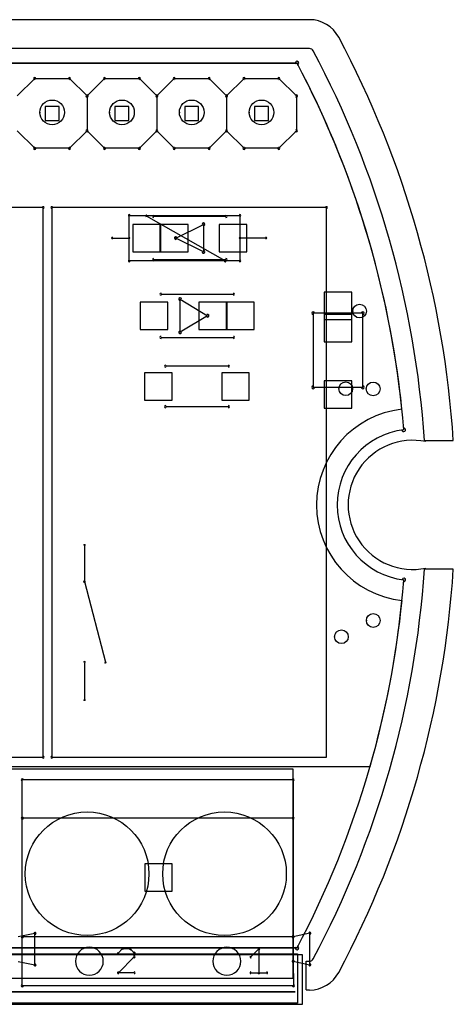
# Model space of a CAD drawing. Header units: millimetres. Extents: x -23.3 to 23.3, y -22.5 to 20.7.
# Tile 9 of 9: x 7.5 to 23.3, y -18.2 to 17.7. Entities that reach past the tile are written whole.
import ezdxf

# ---------------------------------------------------------------- set-up
doc = ezdxf.new("R2010")
doc.units = ezdxf.units.MM
doc.header["$MEASUREMENT"] = 0
for name, color, linetype in [('Board_Sketch1', 7, 'Continuous'), ('Plytka dolna1_Sketch1', 7, 'Continuous'), ('PPS-01 v3_Sketch1', 7, 'Continuous'), ('PPS-01 v3_Sketch2', 7, 'Continuous'), ('PPS-01 v3_Sketch3', 7, 'Continuous'), ('PPS-01 v3_Sketch4', 7, 'Continuous'), ('PPS-01 v3_Sketch5', 7, 'Continuous'), ('PPS-01 v3_Sketch6', 7, 'Continuous'), ('PPS-01 v3_Sketch7', 7, 'Continuous')]:
    doc.layers.add(name, color=color, linetype=linetype)

# ---------------------------------------------------------------- blocks, each defined once
blk = doc.blocks.new('Plytkadolna1')
at = {"layer": 'Plytka dolna1_Sketch1'}
for p, q in [((-0.034, 3.22, 0.15), (3.494, 3.22, 0.15)), ((3.494, 3.22, 0.15), (-0.034, 3.22, 0.15)), ((1.192, 3.22, 0.15), (3.494, 3.22, 0.15)), ((2.4755, 3.1002, 0.15), (2.539, 3.1637, 0.15)), ((2.539, 3.1637, 0.15), (2.666, 3.1637, 0.15)), ((2.666, 3.1637, 0.15), (2.7295, 3.1002, 0.15)), ((2.793, 3.1637, 0.15), (2.7295, 3.1002, 0.15)), ((2.793, 3.1637, 0.15), (2.92, 3.1637, 0.15)), ((2.92, 3.1637, 0.15), (2.9835, 3.1002, 0.15)), ((2.9835, 3.1002, 0.15), (3.047, 3.1637, 0.15)), ((3.047, 3.1637, 0.15), (3.174, 3.1637, 0.15)), ((3.174, 3.1637, 0.15), (3.2375, 3.1002, 0.15)), ((3.301, 3.1637, 0.15), (3.2375, 3.1002, 0.15)), ((3.301, 3.1637, 0.15), (3.428, 3.1637, 0.15)), ((3.428, 3.1637, 0.15), (3.4915, 3.1002, 0.15)), ((2.7295, 3.1002, 0.15), (2.7295, 2.9732, 0.15)), ((2.9835, 3.1002, 0.15), (2.9835, 2.9732, 0.15)), ((3.2375, 3.1002, 0.15), (3.2375, 2.9732, 0.15)), ((3.4915, 3.1002, 0.15), (3.4915, 2.9732, 0.15)), ((2.6279, 3.0621, 0.15), (2.5771, 3.0621, 0.15)), ((2.5771, 3.0621, 0.15), (2.5771, 3.0113, 0.15)), ((2.6279, 3.0113, 0.15), (2.6279, 3.0621, 0.15)), ((2.8311, 3.0621, 0.15), (2.8311, 3.0113, 0.15)), ((2.8819, 3.0621, 0.15), (2.8311, 3.0621, 0.15)), ((2.8819, 3.0113, 0.15), (2.8819, 3.0621, 0.15)), ((3.1359, 3.0621, 0.15), (3.0851, 3.0621, 0.15)), ((3.0851, 3.0621, 0.15), (3.0851, 3.0113, 0.15)), ((3.1359, 3.0113, 0.15), (3.1359, 3.0621, 0.15)), ((3.3391, 3.0621, 0.15), (3.3391, 3.0113, 0.15)), ((3.3899, 3.0621, 0.15), (3.3391, 3.0621, 0.15)), ((3.3899, 3.0113, 0.15), (3.3899, 3.0621, 0.15)), ((2.5771, 3.0113, 0.15), (2.6279, 3.0113, 0.15)), ((2.8311, 3.0113, 0.15), (2.8819, 3.0113, 0.15)), ((3.0851, 3.0113, 0.15), (3.1359, 3.0113, 0.15)), ((3.3391, 3.0113, 0.15), (3.3899, 3.0113, 0.15)), ((2.539, 2.9097, 0.15), (2.4755, 2.9732, 0.15)), ((2.7295, 2.9732, 0.15), (2.666, 2.9097, 0.15)), ((2.7295, 2.9732, 0.15), (2.793, 2.9097, 0.15)), ((2.9835, 2.9732, 0.15), (2.92, 2.9097, 0.15)), ((3.047, 2.9097, 0.15), (2.9835, 2.9732, 0.15)), ((3.2375, 2.9732, 0.15), (3.174, 2.9097, 0.15)), ((3.2375, 2.9732, 0.15), (3.301, 2.9097, 0.15)), ((3.4915, 2.9732, 0.15), (3.428, 2.9097, 0.15)), ((2.666, 2.9097, 0.15), (2.539, 2.9097, 0.15)), ((2.92, 2.9097, 0.15), (2.793, 2.9097, 0.15)), ((3.174, 2.9097, 0.15), (3.047, 2.9097, 0.15)), ((3.428, 2.9097, 0.15), (3.301, 2.9097, 0.15)), ((2.5701, 2.6942, 0.15), (1.5701, 2.6942, 0.15)), ((2.5701, 0.6942, 0.15), (2.5701, 2.6942, 0.15)), ((2.6013, 2.6942, 0.15), (2.6013, 0.6942, 0.15)), ((3.6013, 2.6942, 0.15), (2.6013, 2.6942, 0.15)), ((3.6013, 0.6942, 0.15), (3.6013, 2.6942, 0.15)), ((2.8833, 2.6652, 0.15), (3.2863, 2.6652, 0.15)), ((2.8833, 2.5002, 0.15), (2.8833, 2.6652, 0.15)), ((3.2323, 2.5002, 0.15), (2.9463, 2.6632, 0.15)), ((3.2353, 2.6619, 0.15), (2.9712, 2.6619, 0.15)), ((3.2863, 2.6652, 0.15), (3.2863, 2.5832, 0.15)), ((2.9958, 2.6331, 0.15), (2.8958, 2.6331, 0.15)), ((2.8958, 2.6331, 0.15), (2.8958, 2.5331, 0.15)), ((2.9958, 2.5331, 0.15), (2.9958, 2.6331, 0.15)), ((3.0974, 2.6331, 0.15), (2.9974, 2.6331, 0.15)), ((2.9974, 2.6331, 0.15), (2.9974, 2.5331, 0.15)), ((3.0532, 2.5831, 0.15), (3.1532, 2.6331, 0.15)), ((3.0974, 2.5331, 0.15), (3.0974, 2.6331, 0.15)), ((3.1532, 2.6331, 0.15), (3.1532, 2.5331, 0.15)), ((3.2107, 2.6331, 0.15), (3.2107, 2.5331, 0.15)), ((3.3107, 2.6331, 0.15), (3.2107, 2.6331, 0.15)), ((3.3107, 2.5331, 0.15), (3.3107, 2.6331, 0.15)), ((2.8223, 2.5832, 0.15), (2.8823, 2.5832, 0.15)), ((3.1532, 2.5331, 0.15), (3.0532, 2.5831, 0.15)), ((3.2863, 2.5832, 0.15), (3.2863, 2.5002, 0.15)), ((3.3803, 2.5832, 0.15), (3.2863, 2.5832, 0.15)), ((2.8958, 2.5331, 0.15), (2.9958, 2.5331, 0.15)), ((2.9974, 2.5331, 0.15), (3.0974, 2.5331, 0.15)), ((3.2107, 2.5331, 0.15), (3.3107, 2.5331, 0.15)), ((3.2323, 2.5002, 0.15), (2.8833, 2.5002, 0.15)), ((3.2353, 2.5044, 0.15), (2.9712, 2.5044, 0.15)), ((3.2863, 2.5002, 0.15), (3.2323, 2.5002, 0.15)), ((2.9989, 2.3792, 0.15), (3.263, 2.3792, 0.15)), ((3.6931, 2.3865, 0.15), (3.5931, 2.3865, 0.15)), ((3.5931, 2.3865, 0.15), (3.5931, 2.2865, 0.15)), ((3.6931, 2.2865, 0.15), (3.6931, 2.3865, 0.15)), ((3.0235, 2.3504, 0.15), (2.9235, 2.3504, 0.15)), ((2.9235, 2.3504, 0.15), (2.9235, 2.2504, 0.15)), ((3.0235, 2.2504, 0.15), (3.0235, 2.3504, 0.15)), ((3.0683, 2.2404, 0.15), (3.0683, 2.3604, 0.15)), ((3.0683, 2.3604, 0.15), (3.1683, 2.3004, 0.15)), ((3.2368, 2.3504, 0.15), (3.1368, 2.3504, 0.15)), ((3.1368, 2.3504, 0.15), (3.1368, 2.2504, 0.15)), ((3.2368, 2.2504, 0.15), (3.2368, 2.3504, 0.15)), ((3.2384, 2.3504, 0.15), (3.2384, 2.2504, 0.15)), ((3.3384, 2.3504, 0.15), (3.2384, 2.3504, 0.15)), ((3.3384, 2.2504, 0.15), (3.3384, 2.3504, 0.15)), ((3.1683, 2.3004, 0.15), (3.0683, 2.2404, 0.15)), ((3.553, 2.3101, 0.15), (3.553, 2.0401, 0.15)), ((3.733, 2.3101, 0.15), (3.553, 2.3101, 0.15)), ((3.693, 2.3051, 0.15), (3.593, 2.3051, 0.15)), ((3.593, 2.3051, 0.15), (3.593, 2.2051, 0.15)), ((3.693, 2.2051, 0.15), (3.693, 2.3051, 0.15)), ((3.733, 2.0401, 0.15), (3.733, 2.3101, 0.15)), ((3.5931, 2.2865, 0.15), (3.6931, 2.2865, 0.15)), ((2.9235, 2.2504, 0.15), (3.0235, 2.2504, 0.15)), ((2.9989, 2.2217, 0.15), (3.263, 2.2217, 0.15)), ((3.1368, 2.2504, 0.15), (3.2368, 2.2504, 0.15)), ((3.2384, 2.2504, 0.15), (3.3384, 2.2504, 0.15)), ((3.593, 2.2051, 0.15), (3.693, 2.2051, 0.15)), ((3.2445, 2.1168, 0.15), (3.0159, 2.1168, 0.15)), ((3.0392, 2.0931, 0.15), (2.9392, 2.0931, 0.15)), ((2.9392, 2.0931, 0.15), (2.9392, 1.9931, 0.15)), ((3.0392, 1.9931, 0.15), (3.0392, 2.0931, 0.15)), ((3.2199, 2.0931, 0.15), (3.2199, 1.9931, 0.15)), ((3.3199, 2.0931, 0.15), (3.2199, 2.0931, 0.15)), ((3.3199, 1.9931, 0.15), (3.3199, 2.0931, 0.15)), ((3.5931, 2.0638, 0.15), (3.5931, 1.9638, 0.15)), ((3.6931, 2.0638, 0.15), (3.5931, 2.0638, 0.15)), ((3.6931, 1.9638, 0.15), (3.6931, 2.0638, 0.15)), ((3.553, 2.0401, 0.15), (3.733, 2.0401, 0.15)), ((2.9392, 1.9931, 0.15), (3.0392, 1.9931, 0.15)), ((3.2199, 1.9931, 0.15), (3.3199, 1.9931, 0.15)), ((3.2445, 1.9695, 0.15), (3.0159, 1.9695, 0.15)), ((3.5931, 1.9638, 0.15), (3.6931, 1.9638, 0.15)), ((2.7203, 1.4642, 0.15), (2.7203, 1.3332, 0.15)), ((2.7203, 1.3332, 0.15), (2.7963, 1.0402, 0.15)), ((2.7203, 1.0392, 0.15), (2.7203, 0.9042, 0.15)), ((1.5701, 0.6942, 0.15), (2.5701, 0.6942, 0.15)), ((2.6013, 0.6942, 0.15), (3.6013, 0.6942, 0.15)), ((3.4798, 0.612, 0.15), (2.494, 0.612, 0.15)), ((2.494, 0.4723, 0.15), (2.494, 0.612, 0.15)), ((3.4798, 0.612, 0.15), (3.4798, 0.4723, 0.15)), ((2.494, 0.0405, 0.15), (2.494, 0.4723, 0.15)), ((3.4798, 0.4723, 0.15), (2.494, 0.4723, 0.15)), ((3.4798, 0.4723, 0.15), (3.4798, 0.0405, 0.15)), ((2.9395, 0.3064, 0.15), (2.9395, 0.2064, 0.15)), ((3.0395, 0.3064, 0.15), (2.9395, 0.3064, 0.15)), ((3.0395, 0.2064, 0.15), (3.0395, 0.3064, 0.15)), ((2.9395, 0.2064, 0.15), (3.0395, 0.2064, 0.15)), ((2.5401, 0.0525, 0.15), (2.4793, 0.0398, 0.15)), ((2.494, -0.1373, 0.15), (2.494, 0.0405, 0.15)), ((3.4798, 0.0405, 0.15), (2.494, 0.0405, 0.15)), ((2.5401, -0.0618, 0.15), (2.5401, 0.0525, 0.15)), ((3.5406, 0.0532, 0.15), (3.4798, 0.0405, 0.15)), ((3.4798, 0.0405, 0.15), (3.4798, -0.0484, 0.15)), ((3.5406, -0.0611, 0.15), (3.5406, 0.0532, 0.15)), ((3.494, 0, 0.15), (-0.034, 0, 0.15)), ((3.494, 0, 0.15), (-0.034, 0, 0.15)), ((-0.034, 0, 0.15), (3.494, 0, 0.15)), ((2.858, -0.0039, 0.15), (2.8436, -0.0183, 0.15)), ((2.8436, -0.0903, 0.15), (2.9013, -0.0327, 0.15)), ((2.8868, -0.0039, 0.15), (2.858, -0.0039, 0.15)), ((2.9013, -0.0183, 0.15), (2.8868, -0.0039, 0.15)), ((2.9013, -0.0327, 0.15), (2.9013, -0.0183, 0.15)), ((3.3262, -0.0327, 0.15), (3.355, -0.0039, 0.15)), ((3.355, -0.0039, 0.15), (3.355, -0.0903, 0.15)), ((2.4793, -0.0491, 0.15), (2.5401, -0.0618, 0.15)), ((3.4798, -0.0484, 0.15), (3.4808, -0.1373, 0.15)), ((3.4798, -0.0484, 0.15), (3.5406, -0.0611, 0.15)), ((2.9013, -0.0903, 0.15), (2.8436, -0.0903, 0.15)), ((3.3262, -0.0903, 0.15), (3.3839, -0.0903, 0.15)), ((2.494, -0.1373, 0.15), (3.4808, -0.1373, 0.15))]:
    blk.add_line(p, q, dxfattribs=at)
for centre, radius, start, end in [((3.494, 3.22, 0.15), 0.00635, 27.8973, 207.8973), ((3.494, 3.22, 0.15), 0.00635, 270, 90), ((0.45, 1.61, 0.15), 3.4435, 4.5871, 27.8749), ((0.45, 1.61, 0.15), 3.4435, 4.5871, 27.8749), ((0.4512, 1.6103, 0.15), 3.4423, 4.5829, 27.879), ((2.539, 3.1637, 0.15), 0.00381, 90, 270), ((2.539, 3.1637, 0.15), 0.0038, 315, 135), ((2.666, 3.1637, 0.15), 0.0038, 45, 225), ((2.666, 3.1637, 0.15), 0.00381, 270, 90), ((2.793, 3.1637, 0.15), 0.00381, 90, 270), ((2.793, 3.1637, 0.15), 0.0038, 315, 135), ((2.92, 3.1637, 0.15), 0.0038, 45, 225), ((2.92, 3.1637, 0.15), 0.00381, 270, 90), ((3.047, 3.1637, 0.15), 0.00381, 90, 270), ((3.047, 3.1637, 0.15), 0.0038, 315, 135), ((3.174, 3.1637, 0.15), 0.0038, 45, 225), ((3.174, 3.1637, 0.15), 0.00381, 270, 90), ((3.301, 3.1637, 0.15), 0.00381, 90, 270), ((3.301, 3.1637, 0.15), 0.0038, 315, 135), ((3.428, 3.1637, 0.15), 0.0038, 45, 225), ((3.428, 3.1637, 0.15), 0.00381, 270, 90), ((2.7295, 3.1002, 0.15), 0.00381, 0, 180), ((2.7295, 3.1002, 0.15), 0.0038, 135, 315), ((2.7295, 3.1002, 0.15), 0.0038, 225, 45), ((2.9835, 3.1002, 0.15), 0.00381, 0, 180), ((2.9835, 3.1002, 0.15), 0.0038, 135, 315), ((2.9835, 3.1002, 0.15), 0.0038, 225, 45), ((3.2375, 3.1002, 0.15), 0.00381, 0, 180), ((3.2375, 3.1002, 0.15), 0.0038, 135, 315), ((3.2375, 3.1002, 0.15), 0.0038, 225, 45), ((3.4915, 3.1002, 0.15), 0.00381, 0, 180), ((3.4915, 3.1002, 0.15), 0.0038, 225, 45), ((2.7295, 2.9732, 0.15), 0.0038, 45, 225), ((2.7295, 2.9732, 0.15), 0.0038, 315, 135), ((2.9835, 2.9732, 0.15), 0.0038, 45, 225), ((2.9835, 2.9732, 0.15), 0.0038, 315, 135), ((3.2375, 2.9732, 0.15), 0.0038, 45, 225), ((3.2375, 2.9732, 0.15), 0.0038, 315, 135), ((3.4915, 2.9732, 0.15), 0.0038, 315, 135), ((2.7295, 2.9732, 0.15), 0.00381, 180, 0), ((2.9835, 2.9732, 0.15), 0.00381, 180, 0), ((3.2375, 2.9732, 0.15), 0.00381, 180, 0), ((3.4915, 2.9732, 0.15), 0.00381, 180, 0), ((2.539, 2.9097, 0.15), 0.00381, 90, 270), ((2.539, 2.9097, 0.15), 0.0038, 225, 45), ((2.666, 2.9097, 0.15), 0.0038, 135, 315), ((2.666, 2.9097, 0.15), 0.00381, 270, 90), ((2.793, 2.9097, 0.15), 0.00381, 90, 270), ((2.793, 2.9097, 0.15), 0.0038, 225, 45), ((2.92, 2.9097, 0.15), 0.0038, 135, 315), ((2.92, 2.9097, 0.15), 0.00381, 270, 90), ((3.047, 2.9097, 0.15), 0.00381, 90, 270), ((3.047, 2.9097, 0.15), 0.0038, 225, 45), ((3.174, 2.9097, 0.15), 0.0038, 135, 315), ((3.174, 2.9097, 0.15), 0.00381, 270, 90), ((3.301, 2.9097, 0.15), 0.00381, 90, 270), ((3.301, 2.9097, 0.15), 0.0038, 225, 45), ((3.428, 2.9097, 0.15), 0.0038, 135, 315), ((3.428, 2.9097, 0.15), 0.00381, 270, 90), ((2.5701, 2.6942, 0.15), 0.00317, 0, 180), ((2.5701, 2.6942, 0.15), 0.00318, 270, 90), ((2.6013, 2.6942, 0.15), 0.00317, 90, 270), ((2.6013, 2.6942, 0.15), 0.00317, 0, 180), ((3.6013, 2.6942, 0.15), 0.00318, 0, 180), ((3.6013, 2.6942, 0.15), 0.00318, 270, 90), ((2.8833, 2.6652, 0.15), 0.00318, 0, 180), ((2.8833, 2.6652, 0.15), 0.00317, 90, 270), ((2.9463, 2.6632, 0.15), 0.00318, 60.367, 240.367), ((2.9712, 2.6619, 0.15), 0.00381, 90, 270), ((3.2353, 2.6619, 0.15), 0.00381, 270, 90), ((3.2863, 2.6652, 0.15), 0.00318, 0, 180), ((3.2863, 2.6652, 0.15), 0.00317, 270, 90), ((3.1532, 2.6331, 0.15), 0.00508, 0, 180), ((3.1532, 2.6331, 0.15), 0.00508, 296.5651, 116.5651), ((2.8223, 2.5832, 0.15), 0.00317, 90, 270), ((2.8823, 2.5832, 0.15), 0.00318, 270, 90), ((3.0532, 2.5831, 0.15), 0.00508, 63.4349, 243.4349), ((3.0532, 2.5831, 0.15), 0.00508, 116.5651, 296.5651), ((3.2863, 2.5832, 0.15), 0.00317, 90, 270), ((3.2863, 2.5832, 0.15), 0.00318, 0, 180), ((3.2863, 2.5832, 0.15), 0.00318, 180, 0), ((3.3803, 2.5832, 0.15), 0.00318, 270, 90), ((2.9712, 2.5044, 0.15), 0.00381, 90, 270), ((3.1532, 2.5331, 0.15), 0.00508, 180, 0), ((3.1532, 2.5331, 0.15), 0.00508, 243.4349, 63.4349), ((3.2353, 2.5044, 0.15), 0.00381, 270, 90), ((2.8833, 2.5002, 0.15), 0.00317, 90, 270), ((2.8833, 2.5002, 0.15), 0.00318, 180, 0), ((3.2323, 2.5002, 0.15), 0.00317, 90, 270), ((3.2323, 2.5002, 0.15), 0.00318, 240.367, 60.367), ((3.2323, 2.5002, 0.15), 0.00317, 270, 90), ((3.2863, 2.5002, 0.15), 0.00317, 180, 0), ((3.2863, 2.5002, 0.15), 0.00318, 270, 90), ((2.9989, 2.3792, 0.15), 0.00381, 90, 270), ((3.0683, 2.3604, 0.15), 0.00508, 59.0943, 239.0943), ((3.0683, 2.3604, 0.15), 0.00508, 0, 180), ((3.263, 2.3792, 0.15), 0.00381, 270, 90), ((3.1683, 2.3004, 0.15), 0.00508, 300.9057, 120.9057), ((3.1683, 2.3004, 0.15), 0.00508, 239.0943, 59.0943), ((3.553, 2.3101, 0.15), 0.00508, 90, 270), ((3.553, 2.3101, 0.15), 0.00508, 0, 180), ((3.733, 2.3101, 0.15), 0.00508, 0, 180), ((3.733, 2.3101, 0.15), 0.00508, 270, 90), ((2.9989, 2.2217, 0.15), 0.00381, 90, 270), ((3.0683, 2.2404, 0.15), 0.00508, 120.9057, 300.9057), ((3.0683, 2.2404, 0.15), 0.00508, 180, 0), ((3.263, 2.2217, 0.15), 0.00381, 270, 90), ((3.0159, 2.1168, 0.15), 0.00381, 90, 270), ((3.2445, 2.1168, 0.15), 0.00381, 270, 90), ((3.553, 2.0401, 0.15), 0.00508, 90, 270), ((3.733, 2.0401, 0.15), 0.00508, 270, 90), ((3.553, 2.0401, 0.15), 0.00508, 180, 0), ((3.733, 2.0401, 0.15), 0.00508, 180, 0), ((3.0159, 1.9695, 0.15), 0.00381, 90, 270), ((3.2445, 1.9695, 0.15), 0.00381, 270, 90), ((3.915, 1.6123, 0.15), 0.275, 96.7868, 263.29), ((3.915, 1.6123, 0.15), 0.275, 96.7868, 263.29), ((3.915, 1.6123, 0.15), 0.275, 96.7902, 263.2874), ((3.8825, 1.8854, 0.15), 0.00635, 184.5613, 4.5613), ((3.8825, 1.8854, 0.15), 0.00635, 276.7836, 96.7836), ((2.7203, 1.4642, 0.15), 0.00318, 0, 180), ((2.7203, 1.3332, 0.15), 0.00317, 14.6057, 194.6057), ((2.7203, 1.3332, 0.15), 0.00318, 180, 0), ((0.45, 1.61, 0.15), 3.4435, 332.1251, 355.4897), ((0.45, 1.61, 0.15), 3.4435, 332.1251, 355.4897), ((0.4499, 1.61, 0.15), 3.4436, 332.1253, 355.4894), ((3.8829, 1.3392, 0.15), 0.00635, 355.4836, 175.4836), ((3.8829, 1.3392, 0.15), 0.00635, 263.306, 83.306), ((2.7203, 1.0392, 0.15), 0.00318, 0, 180), ((2.7963, 1.0402, 0.15), 0.00317, 194.6057, 14.6057), ((2.7203, 0.9042, 0.15), 0.00318, 180, 0), ((2.5701, 0.6942, 0.15), 0.00317, 180, 0), ((2.5701, 0.6942, 0.15), 0.00318, 270, 90), ((2.6013, 0.6942, 0.15), 0.00317, 90, 270), ((2.6013, 0.6942, 0.15), 0.00317, 180, 0), ((2.494, 0.612, 0.15), 0.00381, 90, 270), ((2.494, 0.612, 0.15), 0.00381, 0, 180), ((3.4798, 0.612, 0.15), 0.00381, 0, 180), ((3.4798, 0.612, 0.15), 0.00381, 270, 90), ((2.494, 0.4723, 0.15), 0.00381, 90, 270), ((2.494, 0.4723, 0.15), 0.00381, 0, 180), ((2.494, 0.4723, 0.15), 0.00381, 180, 0), ((3.4798, 0.4723, 0.15), 0.00381, 0, 180), ((3.4798, 0.4723, 0.15), 0.00381, 180, 0), ((3.4798, 0.4723, 0.15), 0.00381, 270, 90), ((2.494, 0.0405, 0.15), 0.00381, 360, 180), ((2.494, 0.0405, 0.15), 0.00381, 90, 270), ((2.494, 0.0405, 0.15), 0.00381, 180, 0), ((2.5401, 0.0525, 0.15), 0.00381, 0, 180), ((2.5401, 0.0525, 0.15), 0.00381, 281.8112, 101.8112), ((3.4798, 0.0405, 0.15), 0.00381, 0, 180), ((3.4798, 0.0405, 0.15), 0.00381, 101.8112, 281.8112), ((3.4798, 0.0405, 0.15), 0.00381, 180, 0), ((3.4798, 0.0405, 0.15), 0.00381, 270, 90), ((3.5406, 0.0532, 0.15), 0.00381, 0, 180), ((3.5406, 0.0532, 0.15), 0.00381, 281.8112, 101.8112), ((2.738, -0.0484, 0.15), 0.0508, 90, 270), ((2.738, -0.0484, 0.15), 0.0508, 270, 90), ((3.2384, -0.0484, 0.15), 0.0508, 90, 270), ((3.2384, -0.0484, 0.15), 0.0508, 270, 90), ((3.494, 0, 0.15), 0.00635, 152.1027, 332.1027), ((3.494, 0, 0.15), 0.00635, 270, 90), ((2.8436, -0.0183, 0.15), 0.00317, 135, 315), ((2.858, -0.0039, 0.15), 0.00317, 90, 270), ((2.858, -0.0039, 0.15), 0.00317, 315, 135), ((2.8868, -0.0039, 0.15), 0.00317, 45, 225), ((2.8868, -0.0039, 0.15), 0.00317, 270, 90), ((2.9012, -0.0183, 0.15), 0.00317, 0, 180), ((2.9012, -0.0327, 0.15), 0.00318, 180, 0), ((2.9012, -0.0183, 0.15), 0.00317, 225, 45), ((2.9012, -0.0327, 0.15), 0.00317, 315, 135), ((3.3262, -0.0327, 0.15), 0.00317, 135, 315), ((3.355, -0.0039, 0.15), 0.00318, 0, 180), ((3.355, -0.0039, 0.15), 0.00317, 315, 135), ((2.5401, -0.0618, 0.15), 0.00381, 180, 0), ((2.5401, -0.0618, 0.15), 0.00381, 258.1888, 78.1888), ((3.4798, -0.0484, 0.15), 0.00381, 78.1888, 258.1888), ((3.4798, -0.0484, 0.15), 0.00381, 0.6015, 180.6015), ((3.4798, -0.0484, 0.15), 0.00381, 180, 0), ((3.5406, -0.0611, 0.15), 0.00381, 180, 0), ((3.5406, -0.0611, 0.15), 0.00381, 258.1888, 78.1888), ((2.8436, -0.0903, 0.15), 0.00317, 90, 270), ((2.8436, -0.0903, 0.15), 0.00318, 134.9363, 314.9363), ((2.9013, -0.0903, 0.15), 0.00317, 270, 90), ((3.3262, -0.0903, 0.15), 0.00317, 90, 270), ((3.355, -0.0903, 0.15), 0.00317, 180, 0), ((3.3839, -0.0903, 0.15), 0.00317, 270, 90), ((2.494, -0.1373, 0.15), 0.00381, 90, 270), ((2.494, -0.1373, 0.15), 0.00381, 180, 0), ((3.4808, -0.1373, 0.15), 0.00381, 180.6015, 0.6015), ((3.4808, -0.1373, 0.15), 0.00381, 270, 90)]:
    blk.add_arc(centre, radius, start, end, dxfattribs=at)
blk = doc.blocks.new('Board')
at = {"layer": 'Board_Sketch1'}
for p, q in [((4.0061, 3.5245, 0.1536), (1.7655, 3.5245, 0.1536)), ((4.0061, 3.5245, 0.1536), (1.7655, 3.5245, 0.1536)), ((4.0061, 3.4195, 0.1536), (1.7656, 3.4195, 0.1536)), ((4.0061, 3.4195, 0.1536), (1.7656, 3.4195, 0.1536)), ((3.9607, 3.3667, 0.1536), (0.4327, 3.3667, 0.1536)), ((4.4244, 1.9936, 0.1536), (4.5296, 1.9936, 0.1536)), ((4.4244, 1.9936, 0.1536), (4.5296, 1.9936, 0.1536)), ((4.5296, 1.5245, 0.1536), (4.4244, 1.5245, 0.1536)), ((0.1668, 0.8067, 0.1536), (4.2266, 0.8067, 0.1536)), ((3.9941, -0.0064, 0.1536), (3.9941, 0.0986, 0.1536)), ((3.9941, 0.0986, 0.1536), (4.0061, 0.0986, 0.1536)), ((3.9941, -0.0064, 0.1536), (4.0061, -0.0064, 0.1536))]:
    blk.add_line(p, q, dxfattribs=at)
for centre, radius in [((3.0694, 3.1872, 0.1536), 0.045), ((3.3234, 3.1872, 0.1536), 0.045), ((3.5774, 3.1872, 0.1536), 0.045), ((3.8314, 3.1872, 0.1536), 0.045), ((4.1885, 2.464, 0.1536), 0.025), ((4.1382, 2.1817, 0.1536), 0.025), ((4.2379, 2.1808, 0.1536), 0.025), ((4.2381, 1.3381, 0.1536), 0.025), ((4.1221, 1.2792, 0.1536), 0.025)]:
    blk.add_circle(centre, radius, dxfattribs=at)
for centre, radius, start, end in [((4.0061, 3.404, 0.1536), 0.1205, 28.0343, 90), ((4.0061, 3.404, 0.1536), 0.1205, 28.0343, 90), ((0.9167, 1.759, 0.1536), 3.6205, 3.7146, 28.0343), ((0.9167, 1.759, 0.1536), 3.6205, 3.7146, 28.0343), ((4.0061, 3.404, 0.1536), 0.0155, 28.0343, 90), ((4.0061, 3.404, 0.1536), 0.0155, 28.0343, 90), ((0.9167, 1.759, 0.1536), 3.5155, 3.8257, 28.0343), ((0.9167, 1.759, 0.1536), 3.5155, 3.8257, 28.0343), ((0.9168, 1.7567, 0.1536), 3.4435, 5.8347, 27.8747), ((4.3817, 1.759, 0.1536), 0.35, 96.4512, 263.6312), ((4.3817, 1.759, 0.1536), 0.235, 78.39, 281.61), ((0.9167, 1.759, 0.1536), 3.5155, 331.9657, 356.1743), ((0.9167, 1.759, 0.1536), 3.6205, 331.9657, 356.2854), ((0.918, 1.7567, 0.1536), 3.4423, 343.9799, 354.2399), ((4.0061, 0.114, 0.1536), 0.0155, 270, 331.9657), ((4.0061, 0.114, 0.1536), 0.1205, 270, 331.9657)]:
    blk.add_arc(centre, radius, start, end, dxfattribs=at)
for p in [(3.0244, 3.1872, 0.1536), (3.2784, 3.1872, 0.1536), (3.5324, 3.1872, 0.1536), (3.7864, 3.1872, 0.1536), (4.1635, 2.464, 0.1536), (4.1132, 2.1817, 0.1536), (4.2129, 2.1808, 0.1536), (4.2131, 1.3381, 0.1536), (4.0971, 1.2792, 0.1536)]:
    blk.add_point(p, dxfattribs=at)
blk = doc.blocks.new('PCBComponent')
blk.add_blockref('Board', (0, 0))
blk = doc.blocks.new('ST-1011_2_1_E')
blk.add_blockref('PCBComponent', (0, 0))

msp = doc.modelspace()

# ---------------------------------------------------------------- linework, layer by layer
at = {"layer": 'PPS-01 v3_Sketch1'}
for p, q in [((-17.5, -17.7, 1.5), (17.5, -17.7, 1.5)), ((17.5, -17.7, 14.5), (-17.5, -17.7, 14.5)), ((-17.425, -17.7, 9.443), (17.575, -17.7, 9.443)), ((17.575, -17.7, 14.243), (-17.425, -17.7, 14.243)), ((7.575, -17.7, 9.476), (7.575, -17.7, 14.242)), ((12.15, -17.7, 4.8), (8.15, -17.7, 4.8)), ((8.15, -17.7, 8.8), (12.15, -17.7, 8.8)), ((8.15, -17.7, 4.8), (8.15, -17.7, 8.8)), ((10.075, -17.7, 10.853), (9.075, -17.7, 10.853)), ((9.075, -17.7, 10.853), (9.575, -17.7, 11.853)), ((9.575, -17.7, 11.853), (10.075, -17.7, 12.853)), ((11.075, -17.7, 10.853), (10.075, -17.7, 10.853)), ((10.075, -17.7, 12.853), (10.575, -17.7, 11.853)), ((10.575, -17.7, 11.853), (11.075, -17.7, 10.853)), ((12.15, -17.7, 8.8), (12.15, -17.7, 4.8)), ((12.575, -17.7, 9.442), (12.575, -17.7, 14.242)), ((13.15, -17.7, 8.8), (17.15, -17.7, 8.8)), ((13.15, -17.7, 4.8), (13.15, -17.7, 8.8)), ((17.15, -17.7, 4.8), (13.15, -17.7, 4.8)), ((15.075, -17.7, 12.875), (14.075, -17.7, 12.875)), ((14.075, -17.7, 12.875), (14.575, -17.7, 11.875)), ((14.575, -17.7, 11.875), (15.075, -17.7, 10.875)), ((15.075, -17.7, 10.875), (15.575, -17.7, 11.875)), ((16.075, -17.7, 12.875), (15.075, -17.7, 12.875)), ((15.575, -17.7, 11.875), (16.075, -17.7, 12.875)), ((17.15, -17.7, 8.8), (17.15, -17.7, 4.8)), ((17.5, -17.7, 1.5), (17.5, -17.7, 14.5)), ((17.575, -17.7, 9.443), (17.575, -17.7, 14.243))]:
    msp.add_line(p, q, dxfattribs=at)
at = {"layer": 'PPS-01 v3_Sketch2'}
for p, q in [((17.5, -17.7, 14.5), (-17.5, -17.7, 14.5)), ((-17.5, -17.7, 1.5), (17.5, -17.7, 1.5)), ((12.495, -17.7, 14.094), (7.667, -17.7, 14.094)), ((7.667, -17.7, 9.294), (12.495, -17.7, 9.294)), ((7.667, -17.7, 14.094), (7.667, -17.7, 9.294)), ((8.15, -17.7, 8.8), (12.15, -17.7, 8.8)), ((8.15, -17.7, 4.8), (8.15, -17.7, 8.8)), ((12.15, -17.7, 4.8), (8.15, -17.7, 4.8)), ((9.633, -17.7, 11.122), (9.633, -17.7, 12.371)), ((9.633, -17.7, 12.371), (9.849, -17.7, 12.371)), ((9.849, -17.7, 11.122), (9.633, -17.7, 11.122)), ((9.849, -17.7, 12.371), (9.849, -17.7, 11.122)), ((10.062, -17.7, 12.062), (10.235, -17.7, 12.178)), ((10.136, -17.7, 11.878), (10.062, -17.7, 11.844)), ((10.062, -17.7, 11.844), (10.062, -17.7, 12.062)), ((10.204, -17.7, 11.919), (10.136, -17.7, 11.878)), ((10.267, -17.7, 11.969), (10.204, -17.7, 11.919)), ((10.235, -17.7, 12.178), (10.279, -17.7, 12.223)), ((10.325, -17.7, 12.026), (10.267, -17.7, 11.969)), ((10.279, -17.7, 12.223), (10.314, -17.7, 12.271)), ((10.314, -17.7, 12.271), (10.343, -17.7, 12.323)), ((10.529, -17.7, 11.122), (10.325, -17.7, 11.122)), ((10.325, -17.7, 11.122), (10.325, -17.7, 12.026)), ((10.343, -17.7, 12.323), (10.364, -17.7, 12.378)), ((10.364, -17.7, 12.378), (10.529, -17.7, 12.378)), ((10.529, -17.7, 12.378), (10.529, -17.7, 11.122)), ((12.15, -17.7, 8.8), (12.15, -17.7, 4.8)), ((12.495, -17.7, 9.294), (12.495, -17.7, 14.094)), ((17.557, -17.7, 14.094), (12.729, -17.7, 14.094)), ((12.729, -17.7, 14.094), (12.729, -17.7, 9.294)), ((12.729, -17.7, 9.294), (17.557, -17.7, 9.294)), ((17.15, -17.7, 4.8), (13.15, -17.7, 4.8)), ((13.15, -17.7, 4.8), (13.15, -17.7, 8.8)), ((13.15, -17.7, 8.8), (17.15, -17.7, 8.8)), ((14.765, -17.7, 11.122), (14.549, -17.7, 11.122)), ((14.549, -17.7, 12.371), (14.765, -17.7, 12.371)), ((14.549, -17.7, 11.122), (14.549, -17.7, 12.371)), ((14.765, -17.7, 12.371), (14.765, -17.7, 11.122)), ((15.613, -17.7, 11.122), (14.898, -17.7, 11.122)), ((14.898, -17.7, 11.122), (14.968, -17.7, 11.362)), ((15.126, -17.7, 11.984), (14.922, -17.7, 12.008)), ((14.922, -17.7, 12.008), (14.936, -17.7, 12.1)), ((14.936, -17.7, 12.1), (14.96, -17.7, 12.178)), ((14.96, -17.7, 12.178), (14.993, -17.7, 12.242)), ((14.968, -17.7, 11.362), (15.197, -17.7, 11.661)), ((14.993, -17.7, 12.242), (15.036, -17.7, 12.292)), ((15.036, -17.7, 12.292), (15.087, -17.7, 12.329)), ((15.087, -17.7, 12.329), (15.144, -17.7, 12.356)), ((15.169, -17.7, 12.134), (15.126, -17.7, 11.984)), ((15.144, -17.7, 12.356), (15.207, -17.7, 12.372)), ((15.27, -17.7, 12.179), (15.169, -17.7, 12.134)), ((15.197, -17.7, 11.661), (15.366, -17.7, 11.866)), ((15.207, -17.7, 11.344), (15.613, -17.7, 11.344)), ((15.249, -17.7, 11.41), (15.207, -17.7, 11.344)), ((15.207, -17.7, 12.372), (15.275, -17.7, 12.378)), ((15.372, -17.7, 11.549), (15.249, -17.7, 11.41)), ((15.371, -17.7, 12.136), (15.27, -17.7, 12.179)), ((15.275, -17.7, 12.378), (15.35, -17.7, 12.372)), ((15.35, -17.7, 12.372), (15.416, -17.7, 12.353)), ((15.366, -17.7, 11.866), (15.408, -17.7, 12.013)), ((15.408, -17.7, 12.013), (15.371, -17.7, 12.136)), ((15.506, -17.7, 11.709), (15.372, -17.7, 11.549)), ((15.416, -17.7, 12.353), (15.474, -17.7, 12.322)), ((15.474, -17.7, 12.322), (15.523, -17.7, 12.278)), ((15.587, -17.7, 11.868), (15.506, -17.7, 11.709)), ((15.523, -17.7, 12.278), (15.562, -17.7, 12.225)), ((15.562, -17.7, 12.225), (15.591, -17.7, 12.166)), ((15.613, -17.7, 12.029), (15.587, -17.7, 11.868)), ((15.591, -17.7, 12.166), (15.607, -17.7, 12.101)), ((15.607, -17.7, 12.101), (15.613, -17.7, 12.029)), ((15.613, -17.7, 11.344), (15.613, -17.7, 11.122)), ((17.15, -17.7, 8.8), (17.15, -17.7, 4.8)), ((17.5, -17.7, 1.5), (17.5, -17.7, 14.5)), ((17.557, -17.7, 9.294), (17.557, -17.7, 14.094))]:
    msp.add_line(p, q, dxfattribs=at)
at = {"layer": 'PPS-01 v3_Sketch3'}
for p, q in [((-17.5, -17.7, 1.5), (17.5, -17.7, 1.5)), ((17.5, -17.7, 14.5), (-17.5, -17.7, 14.5)), ((7.65, -17.7, 14.562), (7.65, -17.7, 9.762)), ((12.511, -17.7, 14.562), (7.65, -17.7, 14.562)), ((7.65, -17.7, 9.762), (12.511, -17.7, 9.762)), ((12.15, -17.7, 4.8), (8.15, -17.7, 4.8)), ((8.15, -17.7, 8.8), (12.15, -17.7, 8.8)), ((8.15, -17.7, 4.8), (8.15, -17.7, 8.8)), ((9.177, -17.7, 12.214), (9.186, -17.7, 12.359)), ((9.186, -17.7, 12.069), (9.177, -17.7, 12.214)), ((9.186, -17.7, 12.359), (9.212, -17.7, 12.487)), ((9.212, -17.7, 11.941), (9.186, -17.7, 12.069)), ((9.212, -17.7, 12.487), (9.232, -17.7, 12.544)), ((9.231, -17.7, 11.884), (9.212, -17.7, 11.941)), ((9.255, -17.7, 11.831), (9.231, -17.7, 11.884)), ((9.232, -17.7, 12.544), (9.256, -17.7, 12.597)), ((9.283, -17.7, 11.782), (9.255, -17.7, 11.831)), ((9.256, -17.7, 12.597), (9.284, -17.7, 12.646)), ((9.316, -17.7, 11.737), (9.283, -17.7, 11.782)), ((9.284, -17.7, 12.646), (9.317, -17.7, 12.691)), ((9.352, -17.7, 11.697), (9.316, -17.7, 11.737)), ((9.317, -17.7, 12.691), (9.353, -17.7, 12.731)), ((9.392, -17.7, 11.663), (9.352, -17.7, 11.697)), ((9.353, -17.7, 12.731), (9.392, -17.7, 12.765)), ((9.435, -17.7, 11.634), (9.392, -17.7, 11.663)), ((9.392, -17.7, 12.765), (9.435, -17.7, 12.795)), ((9.404, -17.7, 12.315), (9.399, -17.7, 12.214)), ((9.399, -17.7, 12.214), (9.404, -17.7, 12.111)), ((9.419, -17.7, 12.403), (9.404, -17.7, 12.315)), ((9.404, -17.7, 12.111), (9.419, -17.7, 12.022)), ((9.419, -17.7, 12.022), (9.445, -17.7, 11.947)), ((9.445, -17.7, 12.477), (9.419, -17.7, 12.403)), ((9.482, -17.7, 11.61), (9.435, -17.7, 11.634)), ((9.435, -17.7, 12.795), (9.481, -17.7, 12.819)), ((9.445, -17.7, 11.947), (9.48, -17.7, 11.886)), ((9.48, -17.7, 12.537), (9.445, -17.7, 12.477)), ((9.48, -17.7, 11.886), (9.524, -17.7, 11.838)), ((9.524, -17.7, 12.584), (9.48, -17.7, 12.537)), ((9.481, -17.7, 12.819), (9.53, -17.7, 12.837)), ((9.531, -17.7, 11.591), (9.482, -17.7, 11.61)), ((9.524, -17.7, 11.838), (9.573, -17.7, 11.804)), ((9.574, -17.7, 12.618), (9.524, -17.7, 12.584)), ((9.53, -17.7, 12.837), (9.581, -17.7, 12.851)), ((9.584, -17.7, 11.578), (9.531, -17.7, 11.591)), ((9.573, -17.7, 11.804), (9.627, -17.7, 11.783)), ((9.631, -17.7, 12.638), (9.574, -17.7, 12.618)), ((9.581, -17.7, 12.851), (9.636, -17.7, 12.858)), ((9.641, -17.7, 11.57), (9.584, -17.7, 11.578)), ((9.627, -17.7, 11.783), (9.687, -17.7, 11.777)), ((9.693, -17.7, 12.645), (9.631, -17.7, 12.638)), ((9.636, -17.7, 12.858), (9.695, -17.7, 12.861)), ((9.701, -17.7, 11.567), (9.641, -17.7, 11.57)), ((9.775, -17.7, 11.795), (9.642, -17.7, 11.872)), ((9.642, -17.7, 11.872), (9.702, -17.7, 12.019)), ((9.687, -17.7, 11.777), (9.775, -17.7, 11.795)), ((9.756, -17.7, 12.638), (9.693, -17.7, 12.645)), ((9.695, -17.7, 12.861), (9.752, -17.7, 12.858)), ((9.932, -17.7, 11.621), (9.701, -17.7, 11.567)), ((9.702, -17.7, 12.019), (9.905, -17.7, 11.89)), ((9.752, -17.7, 12.858), (9.807, -17.7, 12.851)), ((9.812, -17.7, 12.618), (9.756, -17.7, 12.638)), ((9.807, -17.7, 12.851), (9.858, -17.7, 12.837)), ((9.862, -17.7, 12.585), (9.812, -17.7, 12.618)), ((9.858, -17.7, 12.837), (9.907, -17.7, 12.819)), ((9.906, -17.7, 12.538), (9.862, -17.7, 12.585)), ((9.905, -17.7, 11.89), (9.967, -17.7, 12.028)), ((9.941, -17.7, 12.478), (9.906, -17.7, 12.538)), ((9.907, -17.7, 12.819), (9.952, -17.7, 12.795)), ((10.075, -17.7, 11.51), (9.932, -17.7, 11.621)), ((9.967, -17.7, 12.403), (9.941, -17.7, 12.478)), ((9.952, -17.7, 12.795), (9.994, -17.7, 12.765)), ((9.967, -17.7, 12.028), (9.987, -17.7, 12.214)), ((9.982, -17.7, 12.316), (9.967, -17.7, 12.403)), ((9.987, -17.7, 12.214), (9.982, -17.7, 12.316)), ((9.994, -17.7, 12.765), (10.034, -17.7, 12.731)), ((10.034, -17.7, 12.731), (10.07, -17.7, 12.691)), ((10.07, -17.7, 12.691), (10.102, -17.7, 12.646)), ((10.17, -17.7, 11.463), (10.075, -17.7, 11.51)), ((10.077, -17.7, 11.748), (10.249, -17.7, 11.642)), ((10.17, -17.7, 11.93), (10.077, -17.7, 11.748)), ((10.102, -17.7, 12.646), (10.13, -17.7, 12.597)), ((10.13, -17.7, 12.597), (10.154, -17.7, 12.544)), ((10.154, -17.7, 12.544), (10.174, -17.7, 12.487)), ((10.249, -17.7, 11.642), (10.17, -17.7, 11.463)), ((10.208, -17.7, 12.214), (10.17, -17.7, 11.93)), ((10.174, -17.7, 12.487), (10.2, -17.7, 12.359)), ((10.2, -17.7, 12.359), (10.208, -17.7, 12.214)), ((10.46, -17.7, 12.345), (10.387, -17.7, 12.312)), ((10.387, -17.7, 12.53), (10.56, -17.7, 12.646)), ((10.387, -17.7, 12.312), (10.387, -17.7, 12.53)), ((10.528, -17.7, 12.387), (10.46, -17.7, 12.345)), ((10.591, -17.7, 12.436), (10.528, -17.7, 12.387)), ((10.56, -17.7, 12.646), (10.603, -17.7, 12.691)), ((10.65, -17.7, 12.494), (10.591, -17.7, 12.436)), ((10.603, -17.7, 12.691), (10.639, -17.7, 12.739)), ((10.639, -17.7, 12.739), (10.667, -17.7, 12.79)), ((10.853, -17.7, 11.59), (10.65, -17.7, 11.59)), ((10.65, -17.7, 11.59), (10.65, -17.7, 12.494)), ((10.667, -17.7, 12.79), (10.688, -17.7, 12.845)), ((10.688, -17.7, 12.845), (10.853, -17.7, 12.845)), ((10.853, -17.7, 12.845), (10.853, -17.7, 11.59)), ((12.15, -17.7, 8.8), (12.15, -17.7, 4.8)), ((12.511, -17.7, 9.762), (12.511, -17.7, 14.562)), ((12.649, -17.7, 9.762), (17.509, -17.7, 9.762)), ((17.509, -17.7, 14.562), (12.649, -17.7, 14.562)), ((12.649, -17.7, 14.562), (12.649, -17.7, 9.762)), ((13.15, -17.7, 8.8), (17.15, -17.7, 8.8)), ((13.15, -17.7, 4.8), (13.15, -17.7, 8.8)), ((17.15, -17.7, 4.8), (13.15, -17.7, 4.8)), ((14.717, -17.7, 11.59), (14.502, -17.7, 11.59)), ((14.502, -17.7, 11.59), (14.502, -17.7, 12.838)), ((14.502, -17.7, 12.838), (14.717, -17.7, 12.838)), ((14.717, -17.7, 12.838), (14.717, -17.7, 11.59)), ((15.004, -17.7, 12.345), (14.931, -17.7, 12.312)), ((14.931, -17.7, 12.53), (15.104, -17.7, 12.646)), ((14.931, -17.7, 12.312), (14.931, -17.7, 12.53)), ((15.073, -17.7, 12.387), (15.004, -17.7, 12.345)), ((15.136, -17.7, 12.436), (15.073, -17.7, 12.387)), ((15.104, -17.7, 12.646), (15.147, -17.7, 12.691)), ((15.194, -17.7, 12.494), (15.136, -17.7, 12.436)), ((15.147, -17.7, 12.691), (15.183, -17.7, 12.739)), ((15.183, -17.7, 12.739), (15.211, -17.7, 12.79)), ((15.194, -17.7, 11.59), (15.194, -17.7, 12.494)), ((15.398, -17.7, 11.59), (15.194, -17.7, 11.59)), ((15.211, -17.7, 12.79), (15.233, -17.7, 12.845)), ((15.233, -17.7, 12.845), (15.398, -17.7, 12.845)), ((15.398, -17.7, 12.845), (15.398, -17.7, 11.59)), ((17.15, -17.7, 8.8), (17.15, -17.7, 4.8)), ((17.5, -17.7, 1.5), (17.5, -17.7, 14.5)), ((17.509, -17.7, 9.762), (17.509, -17.7, 14.562))]:
    msp.add_line(p, q, dxfattribs=at)
at = {"layer": 'PPS-01 v3_Sketch4'}
for p, q in [((17.5, -9.6, 15), (-17.5, -9.6, 15)), ((17.5, -17.2, 15), (17.5, -9.6, 15)), ((-17.5, -17.2, 15), (17.5, -17.2, 15))]:
    msp.add_line(p, q, dxfattribs=at)
for centre in [(10, -13.4, 15), (15, -13.4, 15)]:
    msp.add_circle(centre, 2.25, dxfattribs=at)
at = {"layer": 'PPS-01 v3_Sketch5'}
for p, q in [((-17.661, -16.311, 15.2), (17.661, -16.311, 15.2)), ((17.661, -16.311, 15.2), (17.661, -18.112, 15.2)), ((17.661, -18.112, 15.2), (-17.661, -18.112, 15.2))]:
    msp.add_line(p, q, dxfattribs=at)
at = {"layer": 'PPS-01 v3_Sketch6'}
for p, q in [((17.835, -16.35, 1.2), (-17.835, -16.35, 1.2)), ((17.835, -18.152, 1.2), (17.835, -16.35, 1.2)), ((-17.835, -18.152, 1.2), (17.835, -18.152, 1.2))]:
    msp.add_line(p, q, dxfattribs=at)
at = {"layer": 'PPS-01 v3_Sketch7'}
for p, q in [((2.484, -17.7, 1.5), (17.5, -17.7, 1.5)), ((17.5, -17.7, 14.5), (2.484, -17.7, 14.5)), ((7.548, -17.7, 14.437), (7.548, -17.7, 9.637)), ((12.437, -17.7, 14.437), (7.548, -17.7, 14.437)), ((7.548, -17.7, 9.637), (12.437, -17.7, 9.637)), ((8.15, -17.7, 8.8), (12.15, -17.7, 8.8)), ((8.15, -17.7, 4.8), (8.15, -17.7, 8.8)), ((12.15, -17.7, 4.8), (8.15, -17.7, 4.8)), ((8.859, -17.7, 11.38), (8.859, -17.7, 12.628)), ((8.859, -17.7, 12.628), (9.067, -17.7, 12.628)), ((9.058, -17.7, 11.38), (8.859, -17.7, 11.38)), ((9.058, -17.7, 12.2), (9.058, -17.7, 11.38)), ((9.489, -17.7, 11.38), (9.058, -17.7, 12.2)), ((9.067, -17.7, 12.628), (9.505, -17.7, 11.792)), ((9.704, -17.7, 11.38), (9.489, -17.7, 11.38)), ((9.505, -17.7, 12.628), (9.704, -17.7, 12.628)), ((9.505, -17.7, 11.792), (9.505, -17.7, 12.628)), ((9.704, -17.7, 12.628), (9.704, -17.7, 11.38)), ((9.887, -17.7, 11.996), (9.89, -17.7, 12.088)), ((9.896, -17.7, 11.855), (9.887, -17.7, 11.996)), ((9.89, -17.7, 12.088), (9.899, -17.7, 12.172)), ((9.922, -17.7, 11.73), (9.896, -17.7, 11.855)), ((9.899, -17.7, 12.172), (9.915, -17.7, 12.248)), ((9.915, -17.7, 12.248), (9.936, -17.7, 12.317)), ((9.942, -17.7, 11.673), (9.922, -17.7, 11.73)), ((9.936, -17.7, 12.317), (10.035, -17.7, 12.489)), ((9.966, -17.7, 11.62), (9.942, -17.7, 11.673)), ((9.995, -17.7, 11.572), (9.966, -17.7, 11.62)), ((10.027, -17.7, 11.527), (9.995, -17.7, 11.572)), ((10.064, -17.7, 11.487), (10.027, -17.7, 11.527)), ((10.035, -17.7, 12.489), (10.173, -17.7, 12.602)), ((10.104, -17.7, 11.453), (10.064, -17.7, 11.487)), ((10.146, -17.7, 11.424), (10.104, -17.7, 11.453)), ((10.109, -17.7, 12.005), (10.114, -17.7, 11.905)), ((10.114, -17.7, 12.106), (10.109, -17.7, 12.005)), ((10.114, -17.7, 11.905), (10.13, -17.7, 11.818)), ((10.129, -17.7, 12.193), (10.114, -17.7, 12.106)), ((10.155, -17.7, 12.267), (10.129, -17.7, 12.193)), ((10.13, -17.7, 11.818), (10.156, -17.7, 11.744)), ((10.192, -17.7, 11.4), (10.146, -17.7, 11.424)), ((10.19, -17.7, 12.328), (10.155, -17.7, 12.267)), ((10.156, -17.7, 11.744), (10.192, -17.7, 11.683)), ((10.173, -17.7, 12.602), (10.402, -17.7, 12.651)), ((10.234, -17.7, 12.374), (10.19, -17.7, 12.328)), ((10.241, -17.7, 11.381), (10.192, -17.7, 11.4)), ((10.192, -17.7, 11.683), (10.237, -17.7, 11.635)), ((10.284, -17.7, 12.408), (10.234, -17.7, 12.374)), ((10.237, -17.7, 11.635), (10.287, -17.7, 11.601)), ((10.292, -17.7, 11.368), (10.241, -17.7, 11.381)), ((10.341, -17.7, 12.428), (10.284, -17.7, 12.408)), ((10.287, -17.7, 11.601), (10.343, -17.7, 11.58)), ((10.347, -17.7, 11.36), (10.292, -17.7, 11.368)), ((10.405, -17.7, 12.435), (10.341, -17.7, 12.428)), ((10.343, -17.7, 11.58), (10.405, -17.7, 11.573)), ((10.405, -17.7, 11.357), (10.347, -17.7, 11.36)), ((10.402, -17.7, 12.651), (10.46, -17.7, 12.648)), ((10.405, -17.7, 11.573), (10.466, -17.7, 11.58)), ((10.462, -17.7, 11.36), (10.405, -17.7, 11.357)), ((10.468, -17.7, 12.428), (10.405, -17.7, 12.435)), ((10.46, -17.7, 12.648), (10.514, -17.7, 12.64)), ((10.516, -17.7, 11.368), (10.462, -17.7, 11.36)), ((10.466, -17.7, 11.58), (10.522, -17.7, 11.601)), ((10.525, -17.7, 12.408), (10.468, -17.7, 12.428)), ((10.514, -17.7, 12.64), (10.565, -17.7, 12.627)), ((10.568, -17.7, 11.381), (10.516, -17.7, 11.368)), ((10.522, -17.7, 11.601), (10.572, -17.7, 11.634)), ((10.575, -17.7, 12.375), (10.525, -17.7, 12.408)), ((10.565, -17.7, 12.627), (10.614, -17.7, 12.608)), ((10.616, -17.7, 11.4), (10.568, -17.7, 11.381)), ((10.572, -17.7, 11.634), (10.616, -17.7, 11.682)), ((10.618, -17.7, 12.329), (10.575, -17.7, 12.375)), ((10.614, -17.7, 12.608), (10.66, -17.7, 12.584)), ((10.616, -17.7, 11.682), (10.652, -17.7, 11.743)), ((10.661, -17.7, 11.424), (10.616, -17.7, 11.4)), ((10.653, -17.7, 12.269), (10.618, -17.7, 12.329)), ((10.652, -17.7, 11.743), (10.678, -17.7, 11.818)), ((10.679, -17.7, 12.196), (10.653, -17.7, 12.269)), ((10.66, -17.7, 12.584), (10.702, -17.7, 12.554)), ((10.704, -17.7, 11.453), (10.661, -17.7, 11.424)), ((10.678, -17.7, 11.818), (10.693, -17.7, 11.906)), ((10.694, -17.7, 12.109), (10.679, -17.7, 12.196)), ((10.693, -17.7, 11.906), (10.699, -17.7, 12.008)), ((10.699, -17.7, 12.008), (10.694, -17.7, 12.109)), ((10.702, -17.7, 12.554), (10.742, -17.7, 12.52)), ((10.743, -17.7, 11.488), (10.704, -17.7, 11.453)), ((10.742, -17.7, 12.52), (10.779, -17.7, 12.479)), ((10.78, -17.7, 11.528), (10.743, -17.7, 11.488)), ((10.779, -17.7, 12.479), (10.812, -17.7, 12.434)), ((10.813, -17.7, 11.573), (10.78, -17.7, 11.528)), ((10.812, -17.7, 12.434), (10.841, -17.7, 12.385)), ((10.841, -17.7, 11.622), (10.813, -17.7, 11.573)), ((10.841, -17.7, 12.385), (10.865, -17.7, 12.332)), ((10.865, -17.7, 11.675), (10.841, -17.7, 11.622)), ((10.885, -17.7, 11.732), (10.865, -17.7, 11.675)), ((10.865, -17.7, 12.332), (10.885, -17.7, 12.274)), ((10.885, -17.7, 12.274), (10.911, -17.7, 12.147)), ((10.911, -17.7, 11.859), (10.885, -17.7, 11.732)), ((10.92, -17.7, 12.002), (10.911, -17.7, 11.859)), ((10.911, -17.7, 12.147), (10.92, -17.7, 12.002)), ((12.15, -17.7, 8.8), (12.15, -17.7, 4.8)), ((12.437, -17.7, 9.637), (12.437, -17.7, 14.437)), ((12.501, -17.7, 14.437), (12.501, -17.7, 9.637)), ((12.501, -17.7, 9.637), (17.389, -17.7, 9.637)), ((17.389, -17.7, 14.437), (12.501, -17.7, 14.437)), ((13.15, -17.7, 8.8), (17.15, -17.7, 8.8)), ((17.15, -17.7, 4.8), (13.15, -17.7, 4.8)), ((13.15, -17.7, 4.8), (13.15, -17.7, 8.8)), ((13.908, -17.7, 12.628), (14.117, -17.7, 12.628)), ((13.908, -17.7, 11.38), (13.908, -17.7, 12.628)), ((14.107, -17.7, 11.38), (13.908, -17.7, 11.38)), ((14.107, -17.7, 12.2), (14.107, -17.7, 11.38)), ((14.539, -17.7, 11.38), (14.107, -17.7, 12.2)), ((14.117, -17.7, 12.628), (14.555, -17.7, 11.792)), ((14.754, -17.7, 11.38), (14.539, -17.7, 11.38)), ((14.555, -17.7, 12.628), (14.754, -17.7, 12.628)), ((14.555, -17.7, 11.792), (14.555, -17.7, 12.628)), ((14.754, -17.7, 12.628), (14.754, -17.7, 11.38)), ((14.951, -17.7, 11.854), (14.943, -17.7, 11.994)), ((14.943, -17.7, 11.994), (14.952, -17.7, 12.141)), ((14.977, -17.7, 11.73), (14.951, -17.7, 11.854)), ((14.952, -17.7, 12.141), (14.977, -17.7, 12.271)), ((14.996, -17.7, 11.674), (14.977, -17.7, 11.73)), ((14.977, -17.7, 12.271), (14.997, -17.7, 12.329)), ((15.02, -17.7, 11.622), (14.996, -17.7, 11.674)), ((14.997, -17.7, 12.329), (15.02, -17.7, 12.383)), ((15.047, -17.7, 11.573), (15.02, -17.7, 11.622)), ((15.02, -17.7, 12.383), (15.048, -17.7, 12.433)), ((15.079, -17.7, 11.529), (15.047, -17.7, 11.573)), ((15.048, -17.7, 12.433), (15.08, -17.7, 12.478)), ((15.115, -17.7, 11.489), (15.079, -17.7, 11.529)), ((15.08, -17.7, 12.478), (15.116, -17.7, 12.519)), ((15.152, -17.7, 11.454), (15.115, -17.7, 11.489)), ((15.116, -17.7, 12.519), (15.154, -17.7, 12.554)), ((15.193, -17.7, 11.425), (15.152, -17.7, 11.454)), ((15.154, -17.7, 12.554), (15.195, -17.7, 12.583)), ((15.169, -17.7, 12.116), (15.164, -17.7, 12.012)), ((15.164, -17.7, 12.012), (15.169, -17.7, 11.903)), ((15.183, -17.7, 12.205), (15.169, -17.7, 12.116)), ((15.169, -17.7, 11.903), (15.183, -17.7, 11.81)), ((15.206, -17.7, 12.278), (15.183, -17.7, 12.205)), ((15.183, -17.7, 11.81), (15.205, -17.7, 11.734)), ((15.235, -17.7, 11.401), (15.193, -17.7, 11.425)), ((15.195, -17.7, 12.583), (15.239, -17.7, 12.608)), ((15.205, -17.7, 11.734), (15.237, -17.7, 11.676)), ((15.238, -17.7, 12.335), (15.206, -17.7, 12.278)), ((15.28, -17.7, 11.383), (15.235, -17.7, 11.401)), ((15.237, -17.7, 11.676), (15.276, -17.7, 11.632)), ((15.278, -17.7, 12.379), (15.238, -17.7, 12.335)), ((15.239, -17.7, 12.608), (15.285, -17.7, 12.627)), ((15.276, -17.7, 11.632), (15.321, -17.7, 11.6)), ((15.323, -17.7, 12.41), (15.278, -17.7, 12.379)), ((15.327, -17.7, 11.369), (15.28, -17.7, 11.383)), ((15.285, -17.7, 12.627), (15.335, -17.7, 12.64)), ((15.321, -17.7, 11.6), (15.371, -17.7, 11.581)), ((15.374, -17.7, 12.428), (15.323, -17.7, 12.41)), ((15.376, -17.7, 11.362), (15.327, -17.7, 11.369)), ((15.335, -17.7, 12.64), (15.386, -17.7, 12.648)), ((15.371, -17.7, 11.581), (15.426, -17.7, 11.575)), ((15.43, -17.7, 12.435), (15.374, -17.7, 12.428)), ((15.428, -17.7, 11.359), (15.376, -17.7, 11.362)), ((15.386, -17.7, 12.648), (15.441, -17.7, 12.651)), ((15.426, -17.7, 11.575), (15.467, -17.7, 11.579)), ((15.51, -17.7, 11.365), (15.428, -17.7, 11.359)), ((15.472, -17.7, 12.431), (15.43, -17.7, 12.435)), ((15.441, -17.7, 12.651), (15.534, -17.7, 12.642)), ((15.467, -17.7, 11.579), (15.506, -17.7, 11.591)), ((15.51, -17.7, 12.421), (15.472, -17.7, 12.431)), ((15.506, -17.7, 11.591), (15.541, -17.7, 11.611)), ((15.544, -17.7, 12.403), (15.51, -17.7, 12.421)), ((15.584, -17.7, 11.384), (15.51, -17.7, 11.365)), ((15.534, -17.7, 12.642), (15.618, -17.7, 12.617)), ((15.541, -17.7, 11.611), (15.574, -17.7, 11.639)), ((15.576, -17.7, 12.379), (15.544, -17.7, 12.403)), ((15.574, -17.7, 11.639), (15.602, -17.7, 11.676)), ((15.655, -17.7, 12.225), (15.576, -17.7, 12.379)), ((15.651, -17.7, 11.415), (15.584, -17.7, 11.384)), ((15.602, -17.7, 11.676), (15.627, -17.7, 11.721)), ((15.618, -17.7, 12.617), (15.693, -17.7, 12.575)), ((15.627, -17.7, 11.721), (15.647, -17.7, 11.776)), ((15.647, -17.7, 11.776), (15.662, -17.7, 11.84)), ((15.711, -17.7, 11.459), (15.651, -17.7, 11.415)), ((15.867, -17.7, 12.285), (15.655, -17.7, 12.225)), ((15.662, -17.7, 11.84), (15.87, -17.7, 11.765)), ((15.693, -17.7, 12.575), (15.758, -17.7, 12.515)), ((15.763, -17.7, 11.516), (15.711, -17.7, 11.459)), ((15.758, -17.7, 12.515), (15.792, -17.7, 12.471)), ((15.806, -17.7, 11.585), (15.763, -17.7, 11.516)), ((15.792, -17.7, 12.471), (15.822, -17.7, 12.418)), ((15.842, -17.7, 11.669), (15.806, -17.7, 11.585)), ((15.822, -17.7, 12.418), (15.847, -17.7, 12.356)), ((15.87, -17.7, 11.765), (15.842, -17.7, 11.669)), ((15.847, -17.7, 12.356), (15.867, -17.7, 12.285)), ((17.15, -17.7, 8.8), (17.15, -17.7, 4.8)), ((17.389, -17.7, 9.637), (17.389, -17.7, 14.437)), ((17.5, -17.7, 1.5), (17.5, -17.7, 14.5))]:
    msp.add_line(p, q, dxfattribs=at)

# ---------------------------------------------------------------- block references
at = {"xscale": 10, "yscale": 10, "zscale": 10}
for name, p in [('ST-1011_2_1_E', (-21.967, -17.567, 14.2)), ('Plytkadolna1', (-17.3, -16.1))]:
    msp.add_blockref(name, p, dxfattribs=at)

doc.saveas('drawing.dxf')
